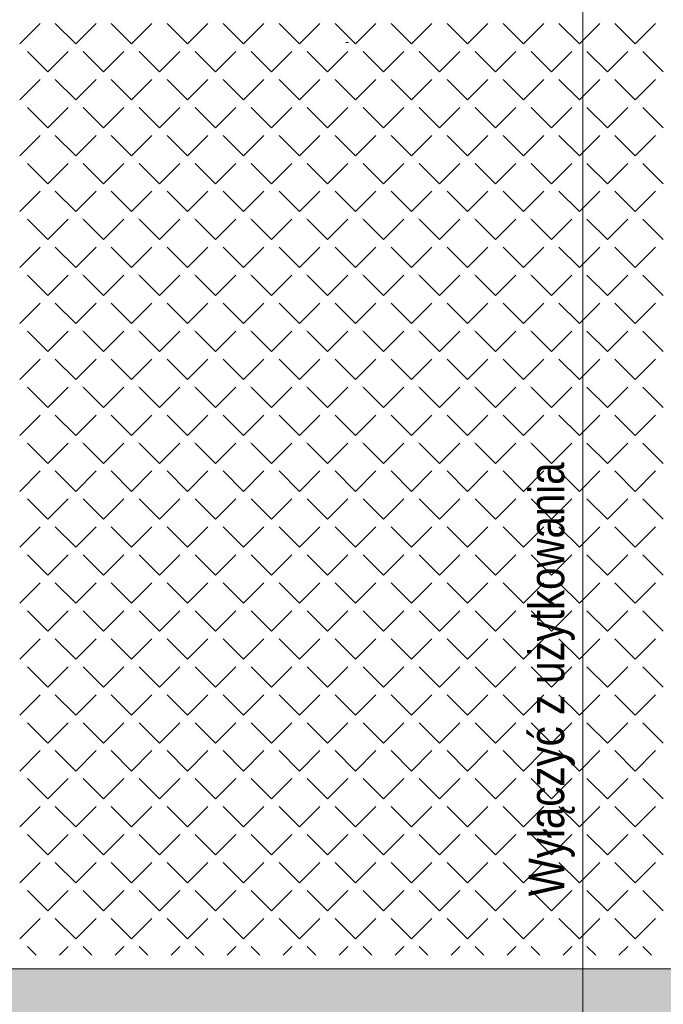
# Model space of a CAD drawing. Header units: millimetres. Extents: x -23540 to 53212, y -37964 to 41185.
# Tile 98 of 203: x -2017 to -1790, y -31238 to -30891. Entities that reach past the tile are written whole.
import ezdxf

# ---------------------------------------------------------------- set-up
doc = ezdxf.new("R2010")
doc.units = ezdxf.units.MM
doc.layers.get('0').update_dxf_attribs({"lineweight": 18})
for name, color, linetype, lineweight in [('MM_KS_OPISY', 7, 'Continuous', 9), ('PG_ŚCIANY_DZIAŁOWE', 3, 'Continuous', 18), ('Przekrojowa', 60, 'Continuous', 18)]:
    doc.layers.add(name, color=color, linetype=linetype, lineweight=lineweight)
doc.styles.add('BIKTS', font='bikromsw.shx', dxfattribs={"width": 0.85})

msp = doc.modelspace()

# ---------------------------------------------------------------- hatches: boundary and pattern name
at = {"layer": 'PG_ŚCIANY_DZIAŁOWE', "true_color": 0x636466, "transparency": 33554610}
h = msp.add_hatch(color=251, dxfattribs=at)
h.dxf.hatch_style = 1
h.paths.add_polyline_path([(-2230.66, -30291.59), (-2225.66, -30291.59), (-2225.66, -30297.09), (-2230.66, -30297.09)])
h.paths.add_polyline_path([(-2237.41, -30196.09), (-2213.91, -30196.09), (-2213.91, -29863.09), (-2173.91, -29863.09), (-2173.91, -29849.09), (-2133.41, -29849.09), (-2133.41, -29791.84), (-2186.41, -29791.84), (-2186.41, -29662.84), (-2237.41, -29662.84)])
h.paths.add_polyline_path([(-2213.91, -30297.09), (-2225.66, -30297.09), (-2225.66, -30291.59), (-2230.66, -30291.59), (-2230.66, -30297.09), (-2237.41, -30297.09), (-2237.41, -31250.84), (-2042.28, -31250.84), (-2042.28, -31290.59), (-2022.41, -31290.59), (-2022.41, -31473.84), (-1737.41, -31473.84), (-1737.41, -31458.84), (-2007.41, -31458.84), (-2007.41, -31250.84), (-1619.41, -31250.84), (-1619.41, -31473.84), (-1580.41, -31473.84), (-1580.41, -31476.84), (-1450.35, -31476.84), (-1411.41, -31476.84), (-1374.48, -31446.84), (-1568.91, -31446.84), (-1568.91, -31225.84), (-2213.91, -31225.84), (-2213.91, -30665.09), (-2032.41, -30665.09), (-2032.41, -30643.59), (-2213.91, -30643.59), (-2213.91, -30461.09), (-2198.91, -30461.09), (-2198.91, -30418.59), (-2213.91, -30418.59)])

# ---------------------------------------------------------------- linework, layer by layer
at = {"color": 251, "linetype": 'Continuous', "lineweight": 20, "true_color": 0x636466}
for p, q in [((-2016.83, -30899.1), (-2009.64, -30891.92)), ((-1997.07, -30899.1), (-2004.25, -30891.92)), ((-1997.07, -30899.1), (-1989.89, -30891.92)), ((-1977.31, -30899.1), (-1984.5, -30891.92)), ((-1977.31, -30899.1), (-1970.13, -30891.92)), ((-1957.56, -30899.1), (-1964.74, -30891.92)), ((-1957.56, -30899.1), (-1950.37, -30891.92)), ((-1937.8, -30899.1), (-1944.98, -30891.92)), ((-1937.8, -30899.1), (-1930.62, -30891.92)), ((-1918.04, -30899.1), (-1925.23, -30891.92)), ((-1918.04, -30899.1), (-1910.86, -30891.92)), ((-1898.29, -30899.1), (-1905.47, -30891.92)), ((-1898.29, -30899.1), (-1891.1, -30891.92)), ((-1878.53, -30899.1), (-1885.71, -30891.92)), ((-1878.53, -30899.1), (-1871.35, -30891.92)), ((-1858.77, -30899.1), (-1865.96, -30891.92)), ((-1858.77, -30899.1), (-1851.59, -30891.92)), ((-1839.02, -30899.1), (-1846.2, -30891.92)), ((-1839.02, -30899.1), (-1831.83, -30891.92)), ((-1819.26, -30899.1), (-1826.45, -30891.92)), ((-1819.26, -30899.1), (-1812.08, -30891.92)), ((-1799.5, -30899.1), (-1806.69, -30891.92)), ((-1799.5, -30899.1), (-1792.32, -30891.92)), ((-2006.95, -30908.98), (-2014.13, -30901.8)), ((-2006.95, -30908.98), (-1999.76, -30901.8)), ((-1987.19, -30908.98), (-1994.38, -30901.8)), ((-1987.19, -30908.98), (-1980.01, -30901.8)), ((-1967.44, -30908.98), (-1974.62, -30901.8)), ((-1967.44, -30908.98), (-1960.25, -30901.8)), ((-1947.68, -30908.98), (-1954.86, -30901.8)), ((-1947.68, -30908.98), (-1940.49, -30901.8)), ((-1927.92, -30908.98), (-1935.11, -30901.8)), ((-1927.92, -30908.98), (-1920.74, -30901.8)), ((-1908.17, -30908.98), (-1915.35, -30901.8)), ((-1908.17, -30908.98), (-1900.98, -30901.8)), ((-1888.41, -30908.98), (-1895.59, -30901.8)), ((-1888.41, -30908.98), (-1881.22, -30901.8)), ((-1868.65, -30908.98), (-1875.84, -30901.8)), ((-1868.65, -30908.98), (-1861.47, -30901.8)), ((-1848.9, -30908.98), (-1856.08, -30901.8)), ((-1848.9, -30908.98), (-1841.71, -30901.8)), ((-1829.14, -30908.98), (-1836.32, -30901.8)), ((-1829.14, -30908.98), (-1821.96, -30901.8)), ((-1809.38, -30908.98), (-1816.57, -30901.8)), ((-1809.38, -30908.98), (-1802.2, -30901.8)), ((-1789.63, -30908.98), (-1796.81, -30901.8)), ((-2016.83, -30918.86), (-2009.64, -30911.68)), ((-1997.07, -30918.86), (-2004.25, -30911.68)), ((-1997.07, -30918.86), (-1989.89, -30911.68)), ((-1977.31, -30918.86), (-1984.5, -30911.68)), ((-1977.31, -30918.86), (-1970.13, -30911.68)), ((-1957.56, -30918.86), (-1964.74, -30911.68)), ((-1957.56, -30918.86), (-1950.37, -30911.68)), ((-1937.8, -30918.86), (-1944.98, -30911.68)), ((-1937.8, -30918.86), (-1930.62, -30911.68)), ((-1918.04, -30918.86), (-1925.23, -30911.68)), ((-1918.04, -30918.86), (-1910.86, -30911.68)), ((-1898.29, -30918.86), (-1905.47, -30911.68)), ((-1898.29, -30918.86), (-1891.1, -30911.68)), ((-1878.53, -30918.86), (-1885.71, -30911.68)), ((-1878.53, -30918.86), (-1871.35, -30911.68)), ((-1858.77, -30918.86), (-1865.96, -30911.68)), ((-1858.77, -30918.86), (-1851.59, -30911.68)), ((-1839.02, -30918.86), (-1846.2, -30911.68)), ((-1839.02, -30918.86), (-1831.83, -30911.68)), ((-1819.26, -30918.86), (-1826.45, -30911.68)), ((-1819.26, -30918.86), (-1812.08, -30911.68)), ((-1799.5, -30918.86), (-1806.69, -30911.68)), ((-1799.5, -30918.86), (-1792.32, -30911.68)), ((-2006.95, -30928.74), (-2014.13, -30921.55)), ((-2006.95, -30928.74), (-1999.76, -30921.55)), ((-1987.19, -30928.74), (-1994.38, -30921.55)), ((-1987.19, -30928.74), (-1980.01, -30921.55)), ((-1967.44, -30928.74), (-1974.62, -30921.55)), ((-1967.44, -30928.74), (-1960.25, -30921.55)), ((-1947.68, -30928.74), (-1954.86, -30921.55)), ((-1947.68, -30928.74), (-1940.49, -30921.55)), ((-1927.92, -30928.74), (-1935.11, -30921.55)), ((-1927.92, -30928.74), (-1920.74, -30921.55)), ((-1908.17, -30928.74), (-1915.35, -30921.55)), ((-1908.17, -30928.74), (-1900.98, -30921.55)), ((-1888.41, -30928.74), (-1895.59, -30921.55)), ((-1888.41, -30928.74), (-1881.22, -30921.55)), ((-1868.65, -30928.74), (-1875.84, -30921.55)), ((-1868.65, -30928.74), (-1861.47, -30921.55)), ((-1848.9, -30928.74), (-1856.08, -30921.55)), ((-1848.9, -30928.74), (-1841.71, -30921.55)), ((-1829.14, -30928.74), (-1836.32, -30921.55)), ((-1829.14, -30928.74), (-1821.96, -30921.55)), ((-1809.38, -30928.74), (-1816.57, -30921.55)), ((-1809.38, -30928.74), (-1802.2, -30921.55)), ((-1789.63, -30928.74), (-1796.81, -30921.55)), ((-2016.83, -30938.62), (-2009.64, -30931.43)), ((-1997.07, -30938.62), (-2004.25, -30931.43)), ((-1997.07, -30938.62), (-1989.89, -30931.43)), ((-1977.31, -30938.62), (-1984.5, -30931.43)), ((-1977.31, -30938.62), (-1970.13, -30931.43)), ((-1957.56, -30938.62), (-1964.74, -30931.43)), ((-1957.56, -30938.62), (-1950.37, -30931.43)), ((-1937.8, -30938.62), (-1944.98, -30931.43)), ((-1937.8, -30938.62), (-1930.62, -30931.43)), ((-1918.04, -30938.62), (-1925.23, -30931.43)), ((-1918.04, -30938.62), (-1910.86, -30931.43)), ((-1898.29, -30938.62), (-1905.47, -30931.43)), ((-1898.29, -30938.62), (-1891.1, -30931.43)), ((-1878.53, -30938.62), (-1885.71, -30931.43)), ((-1878.53, -30938.62), (-1871.35, -30931.43)), ((-1858.77, -30938.62), (-1865.96, -30931.43)), ((-1858.77, -30938.62), (-1851.59, -30931.43)), ((-1839.02, -30938.62), (-1846.2, -30931.43)), ((-1839.02, -30938.62), (-1831.83, -30931.43)), ((-1819.26, -30938.62), (-1826.45, -30931.43)), ((-1819.26, -30938.62), (-1812.08, -30931.43)), ((-1799.5, -30938.62), (-1806.69, -30931.43)), ((-1799.5, -30938.62), (-1792.32, -30931.43)), ((-2006.95, -30948.49), (-2014.13, -30941.31)), ((-2006.95, -30948.49), (-1999.76, -30941.31)), ((-1987.19, -30948.49), (-1994.38, -30941.31)), ((-1987.19, -30948.49), (-1980.01, -30941.31)), ((-1967.44, -30948.49), (-1974.62, -30941.31)), ((-1967.44, -30948.49), (-1960.25, -30941.31)), ((-1947.68, -30948.49), (-1954.86, -30941.31)), ((-1947.68, -30948.49), (-1940.49, -30941.31)), ((-1927.92, -30948.49), (-1935.11, -30941.31)), ((-1927.92, -30948.49), (-1920.74, -30941.31)), ((-1908.17, -30948.49), (-1915.35, -30941.31)), ((-1908.17, -30948.49), (-1900.98, -30941.31)), ((-1888.41, -30948.49), (-1895.59, -30941.31)), ((-1888.41, -30948.49), (-1881.22, -30941.31)), ((-1868.65, -30948.49), (-1875.84, -30941.31)), ((-1868.65, -30948.49), (-1861.47, -30941.31)), ((-1848.9, -30948.49), (-1856.08, -30941.31)), ((-1848.9, -30948.49), (-1841.71, -30941.31)), ((-1829.14, -30948.49), (-1836.32, -30941.31)), ((-1829.14, -30948.49), (-1821.96, -30941.31)), ((-1809.38, -30948.49), (-1816.57, -30941.31)), ((-1809.38, -30948.49), (-1802.2, -30941.31)), ((-1789.63, -30948.49), (-1796.81, -30941.31)), ((-2016.83, -30958.37), (-2009.64, -30951.19)), ((-1997.07, -30958.37), (-2004.25, -30951.19)), ((-1997.07, -30958.37), (-1989.89, -30951.19)), ((-1977.31, -30958.37), (-1984.5, -30951.19)), ((-1977.31, -30958.37), (-1970.13, -30951.19)), ((-1957.56, -30958.37), (-1964.74, -30951.19)), ((-1957.56, -30958.37), (-1950.37, -30951.19)), ((-1937.8, -30958.37), (-1944.98, -30951.19)), ((-1937.8, -30958.37), (-1930.62, -30951.19)), ((-1918.04, -30958.37), (-1925.23, -30951.19)), ((-1918.04, -30958.37), (-1910.86, -30951.19)), ((-1898.29, -30958.37), (-1905.47, -30951.19)), ((-1898.29, -30958.37), (-1891.1, -30951.19)), ((-1878.53, -30958.37), (-1885.71, -30951.19)), ((-1878.53, -30958.37), (-1871.35, -30951.19)), ((-1858.77, -30958.37), (-1865.96, -30951.19)), ((-1858.77, -30958.37), (-1851.59, -30951.19)), ((-1839.02, -30958.37), (-1846.2, -30951.19)), ((-1839.02, -30958.37), (-1831.83, -30951.19)), ((-1819.26, -30958.37), (-1826.45, -30951.19)), ((-1819.26, -30958.37), (-1812.08, -30951.19)), ((-1799.5, -30958.37), (-1806.69, -30951.19)), ((-1799.5, -30958.37), (-1792.32, -30951.19)), ((-2006.95, -30968.25), (-2014.13, -30961.07)), ((-2006.95, -30968.25), (-1999.76, -30961.07)), ((-1987.19, -30968.25), (-1994.38, -30961.07)), ((-1987.19, -30968.25), (-1980.01, -30961.07)), ((-1967.44, -30968.25), (-1974.62, -30961.07)), ((-1967.44, -30968.25), (-1960.25, -30961.07)), ((-1947.68, -30968.25), (-1954.86, -30961.07)), ((-1947.68, -30968.25), (-1940.49, -30961.07)), ((-1927.92, -30968.25), (-1935.11, -30961.07)), ((-1927.92, -30968.25), (-1920.74, -30961.07)), ((-1908.17, -30968.25), (-1915.35, -30961.07)), ((-1908.17, -30968.25), (-1900.98, -30961.07)), ((-1888.41, -30968.25), (-1895.59, -30961.07)), ((-1888.41, -30968.25), (-1881.22, -30961.07)), ((-1868.65, -30968.25), (-1875.84, -30961.07)), ((-1868.65, -30968.25), (-1861.47, -30961.07)), ((-1848.9, -30968.25), (-1856.08, -30961.07)), ((-1848.9, -30968.25), (-1841.71, -30961.07)), ((-1829.14, -30968.25), (-1836.32, -30961.07)), ((-1829.14, -30968.25), (-1821.96, -30961.07)), ((-1809.38, -30968.25), (-1816.57, -30961.07)), ((-1809.38, -30968.25), (-1802.2, -30961.07)), ((-1789.63, -30968.25), (-1796.81, -30961.07)), ((-2016.83, -30978.13), (-2009.64, -30970.94)), ((-1997.07, -30978.13), (-2004.25, -30970.94)), ((-1997.07, -30978.13), (-1989.89, -30970.94)), ((-1977.31, -30978.13), (-1984.5, -30970.94)), ((-1977.31, -30978.13), (-1970.13, -30970.94)), ((-1957.56, -30978.13), (-1964.74, -30970.94)), ((-1957.56, -30978.13), (-1950.37, -30970.94)), ((-1937.8, -30978.13), (-1944.98, -30970.94)), ((-1937.8, -30978.13), (-1930.62, -30970.94)), ((-1918.04, -30978.13), (-1925.23, -30970.94)), ((-1918.04, -30978.13), (-1910.86, -30970.94)), ((-1898.29, -30978.13), (-1905.47, -30970.94)), ((-1898.29, -30978.13), (-1891.1, -30970.94)), ((-1878.53, -30978.13), (-1885.71, -30970.94)), ((-1878.53, -30978.13), (-1871.35, -30970.94)), ((-1858.77, -30978.13), (-1865.96, -30970.94)), ((-1858.77, -30978.13), (-1851.59, -30970.94)), ((-1839.02, -30978.13), (-1846.2, -30970.94)), ((-1839.02, -30978.13), (-1831.83, -30970.94)), ((-1819.26, -30978.13), (-1826.45, -30970.94)), ((-1819.26, -30978.13), (-1812.08, -30970.94)), ((-1799.5, -30978.13), (-1806.69, -30970.94)), ((-1799.5, -30978.13), (-1792.32, -30970.94)), ((-2006.95, -30988.01), (-2014.13, -30980.82)), ((-2006.95, -30988.01), (-1999.76, -30980.82)), ((-1987.19, -30988.01), (-1994.38, -30980.82)), ((-1987.19, -30988.01), (-1980.01, -30980.82)), ((-1967.44, -30988.01), (-1974.62, -30980.82)), ((-1967.44, -30988.01), (-1960.25, -30980.82)), ((-1947.68, -30988.01), (-1954.86, -30980.82)), ((-1947.68, -30988.01), (-1940.49, -30980.82)), ((-1927.92, -30988.01), (-1935.11, -30980.82)), ((-1927.92, -30988.01), (-1920.74, -30980.82)), ((-1908.17, -30988.01), (-1915.35, -30980.82)), ((-1908.17, -30988.01), (-1900.98, -30980.82)), ((-1888.41, -30988.01), (-1895.59, -30980.82)), ((-1888.41, -30988.01), (-1881.22, -30980.82)), ((-1868.65, -30988.01), (-1875.84, -30980.82)), ((-1868.65, -30988.01), (-1861.47, -30980.82)), ((-1848.9, -30988.01), (-1856.08, -30980.82)), ((-1848.9, -30988.01), (-1841.71, -30980.82)), ((-1829.14, -30988.01), (-1836.32, -30980.82)), ((-1829.14, -30988.01), (-1821.96, -30980.82)), ((-1809.38, -30988.01), (-1816.57, -30980.82)), ((-1809.38, -30988.01), (-1802.2, -30980.82)), ((-1789.63, -30988.01), (-1796.81, -30980.82)), ((-2016.83, -30997.89), (-2009.64, -30990.7)), ((-1997.07, -30997.89), (-2004.25, -30990.7)), ((-1997.07, -30997.89), (-1989.89, -30990.7)), ((-1977.31, -30997.89), (-1984.5, -30990.7)), ((-1977.31, -30997.89), (-1970.13, -30990.7)), ((-1957.56, -30997.89), (-1964.74, -30990.7)), ((-1957.56, -30997.89), (-1950.37, -30990.7)), ((-1937.8, -30997.89), (-1944.98, -30990.7)), ((-1937.8, -30997.89), (-1930.62, -30990.7)), ((-1918.04, -30997.89), (-1925.23, -30990.7)), ((-1918.04, -30997.89), (-1910.86, -30990.7)), ((-1898.29, -30997.89), (-1905.47, -30990.7)), ((-1898.29, -30997.89), (-1891.1, -30990.7)), ((-1878.53, -30997.89), (-1885.71, -30990.7)), ((-1878.53, -30997.89), (-1871.35, -30990.7)), ((-1858.77, -30997.89), (-1865.96, -30990.7)), ((-1858.77, -30997.89), (-1851.59, -30990.7)), ((-1839.02, -30997.89), (-1846.2, -30990.7)), ((-1839.02, -30997.89), (-1831.83, -30990.7)), ((-1819.26, -30997.89), (-1826.45, -30990.7)), ((-1819.26, -30997.89), (-1812.08, -30990.7)), ((-1799.5, -30997.89), (-1806.69, -30990.7)), ((-1799.5, -30997.89), (-1792.32, -30990.7)), ((-2006.95, -31007.76), (-2014.13, -31000.58)), ((-2006.95, -31007.76), (-1999.76, -31000.58)), ((-1987.19, -31007.76), (-1994.38, -31000.58)), ((-1987.19, -31007.76), (-1980.01, -31000.58)), ((-1967.44, -31007.76), (-1974.62, -31000.58)), ((-1967.44, -31007.76), (-1960.25, -31000.58)), ((-1947.68, -31007.76), (-1954.86, -31000.58)), ((-1947.68, -31007.76), (-1940.49, -31000.58)), ((-1927.92, -31007.76), (-1935.11, -31000.58)), ((-1927.92, -31007.76), (-1920.74, -31000.58)), ((-1908.17, -31007.76), (-1915.35, -31000.58)), ((-1908.17, -31007.76), (-1900.98, -31000.58)), ((-1888.41, -31007.76), (-1895.59, -31000.58)), ((-1888.41, -31007.76), (-1881.22, -31000.58)), ((-1868.65, -31007.76), (-1875.84, -31000.58)), ((-1868.65, -31007.76), (-1861.47, -31000.58)), ((-1848.9, -31007.76), (-1856.08, -31000.58)), ((-1848.9, -31007.76), (-1841.71, -31000.58)), ((-1829.14, -31007.76), (-1836.32, -31000.58)), ((-1829.14, -31007.76), (-1821.96, -31000.58)), ((-1809.38, -31007.76), (-1816.57, -31000.58)), ((-1809.38, -31007.76), (-1802.2, -31000.58)), ((-1789.63, -31007.76), (-1796.81, -31000.58)), ((-2016.83, -31017.64), (-2009.64, -31010.46)), ((-1997.07, -31017.64), (-2004.25, -31010.46)), ((-1997.07, -31017.64), (-1989.89, -31010.46)), ((-1977.31, -31017.64), (-1984.5, -31010.46)), ((-1977.31, -31017.64), (-1970.13, -31010.46)), ((-1957.56, -31017.64), (-1964.74, -31010.46)), ((-1957.56, -31017.64), (-1950.37, -31010.46)), ((-1937.8, -31017.64), (-1944.98, -31010.46)), ((-1937.8, -31017.64), (-1930.62, -31010.46)), ((-1918.04, -31017.64), (-1925.23, -31010.46)), ((-1918.04, -31017.64), (-1910.86, -31010.46)), ((-1898.29, -31017.64), (-1905.47, -31010.46)), ((-1898.29, -31017.64), (-1891.1, -31010.46)), ((-1878.53, -31017.64), (-1885.71, -31010.46)), ((-1878.53, -31017.64), (-1871.35, -31010.46)), ((-1858.77, -31017.64), (-1865.96, -31010.46)), ((-1858.77, -31017.64), (-1851.59, -31010.46)), ((-1839.02, -31017.64), (-1846.2, -31010.46)), ((-1839.02, -31017.64), (-1831.83, -31010.46)), ((-1819.26, -31017.64), (-1826.45, -31010.46)), ((-1819.26, -31017.64), (-1812.08, -31010.46)), ((-1799.5, -31017.64), (-1806.69, -31010.46)), ((-1799.5, -31017.64), (-1792.32, -31010.46)), ((-2006.95, -31027.52), (-2014.13, -31020.34)), ((-2006.95, -31027.52), (-1999.76, -31020.34)), ((-1987.19, -31027.52), (-1994.38, -31020.34)), ((-1987.19, -31027.52), (-1980.01, -31020.34)), ((-1967.44, -31027.52), (-1974.62, -31020.34)), ((-1967.44, -31027.52), (-1960.25, -31020.34)), ((-1947.68, -31027.52), (-1954.86, -31020.34)), ((-1947.68, -31027.52), (-1940.49, -31020.34)), ((-1927.92, -31027.52), (-1935.11, -31020.34)), ((-1927.92, -31027.52), (-1920.74, -31020.34)), ((-1908.17, -31027.52), (-1915.35, -31020.34)), ((-1908.17, -31027.52), (-1900.98, -31020.34)), ((-1888.41, -31027.52), (-1895.59, -31020.34)), ((-1888.41, -31027.52), (-1881.22, -31020.34)), ((-1868.65, -31027.52), (-1875.84, -31020.34)), ((-1868.65, -31027.52), (-1861.47, -31020.34)), ((-1848.9, -31027.52), (-1856.08, -31020.34)), ((-1848.9, -31027.52), (-1841.71, -31020.34)), ((-1829.14, -31027.52), (-1836.32, -31020.34)), ((-1829.14, -31027.52), (-1821.96, -31020.34)), ((-1809.38, -31027.52), (-1816.57, -31020.34)), ((-1809.38, -31027.52), (-1802.2, -31020.34)), ((-1789.63, -31027.52), (-1796.81, -31020.34)), ((-2016.83, -31037.4), (-2009.64, -31030.21)), ((-1997.07, -31037.4), (-2004.25, -31030.21)), ((-1997.07, -31037.4), (-1989.89, -31030.21)), ((-1977.31, -31037.4), (-1984.5, -31030.21)), ((-1977.31, -31037.4), (-1970.13, -31030.21)), ((-1957.56, -31037.4), (-1964.74, -31030.21)), ((-1957.56, -31037.4), (-1950.37, -31030.21)), ((-1937.8, -31037.4), (-1944.98, -31030.21)), ((-1937.8, -31037.4), (-1930.62, -31030.21)), ((-1918.04, -31037.4), (-1925.23, -31030.21)), ((-1918.04, -31037.4), (-1910.86, -31030.21)), ((-1898.29, -31037.4), (-1905.47, -31030.21)), ((-1898.29, -31037.4), (-1891.1, -31030.21)), ((-1878.53, -31037.4), (-1885.71, -31030.21)), ((-1878.53, -31037.4), (-1871.35, -31030.21)), ((-1858.77, -31037.4), (-1865.96, -31030.21)), ((-1858.77, -31037.4), (-1851.59, -31030.21)), ((-1839.02, -31037.4), (-1846.2, -31030.21)), ((-1839.02, -31037.4), (-1831.83, -31030.21)), ((-1819.26, -31037.4), (-1826.45, -31030.21)), ((-1819.26, -31037.4), (-1812.08, -31030.21)), ((-1799.5, -31037.4), (-1806.69, -31030.21)), ((-1799.5, -31037.4), (-1792.32, -31030.21)), ((-2006.95, -31047.28), (-2014.13, -31040.09)), ((-2006.95, -31047.28), (-1999.76, -31040.09)), ((-1987.19, -31047.28), (-1994.38, -31040.09)), ((-1987.19, -31047.28), (-1980.01, -31040.09)), ((-1967.44, -31047.28), (-1974.62, -31040.09)), ((-1967.44, -31047.28), (-1960.25, -31040.09)), ((-1947.68, -31047.28), (-1954.86, -31040.09)), ((-1947.68, -31047.28), (-1940.49, -31040.09)), ((-1927.92, -31047.28), (-1935.11, -31040.09)), ((-1927.92, -31047.28), (-1920.74, -31040.09)), ((-1908.17, -31047.28), (-1915.35, -31040.09)), ((-1908.17, -31047.28), (-1900.98, -31040.09)), ((-1888.41, -31047.28), (-1895.59, -31040.09)), ((-1888.41, -31047.28), (-1881.22, -31040.09)), ((-1868.65, -31047.28), (-1875.84, -31040.09)), ((-1868.65, -31047.28), (-1861.47, -31040.09)), ((-1848.9, -31047.28), (-1856.08, -31040.09)), ((-1848.9, -31047.28), (-1841.71, -31040.09)), ((-1829.14, -31047.28), (-1836.32, -31040.09)), ((-1829.14, -31047.28), (-1821.96, -31040.09)), ((-1809.38, -31047.28), (-1816.57, -31040.09)), ((-1809.38, -31047.28), (-1802.2, -31040.09)), ((-1789.63, -31047.28), (-1796.81, -31040.09)), ((-2016.83, -31057.16), (-2009.64, -31049.97)), ((-1997.07, -31057.16), (-2004.25, -31049.97)), ((-1997.07, -31057.16), (-1989.89, -31049.97)), ((-1977.31, -31057.16), (-1984.5, -31049.97)), ((-1977.31, -31057.16), (-1970.13, -31049.97)), ((-1957.56, -31057.16), (-1964.74, -31049.97)), ((-1957.56, -31057.16), (-1950.37, -31049.97)), ((-1937.8, -31057.16), (-1944.98, -31049.97)), ((-1937.8, -31057.16), (-1930.62, -31049.97)), ((-1918.04, -31057.16), (-1925.23, -31049.97)), ((-1918.04, -31057.16), (-1910.86, -31049.97)), ((-1898.29, -31057.16), (-1905.47, -31049.97)), ((-1898.29, -31057.16), (-1891.1, -31049.97)), ((-1878.53, -31057.16), (-1885.71, -31049.97)), ((-1878.53, -31057.16), (-1871.35, -31049.97)), ((-1858.77, -31057.16), (-1865.96, -31049.97)), ((-1858.77, -31057.16), (-1851.59, -31049.97)), ((-1839.02, -31057.16), (-1846.2, -31049.97)), ((-1839.02, -31057.16), (-1831.83, -31049.97)), ((-1819.26, -31057.16), (-1826.45, -31049.97)), ((-1819.26, -31057.16), (-1812.08, -31049.97)), ((-1799.5, -31057.16), (-1806.69, -31049.97)), ((-1799.5, -31057.16), (-1792.32, -31049.97)), ((-2006.95, -31067.03), (-2014.13, -31059.85)), ((-2006.95, -31067.03), (-1999.76, -31059.85)), ((-1987.19, -31067.03), (-1994.38, -31059.85)), ((-1987.19, -31067.03), (-1980.01, -31059.85)), ((-1967.44, -31067.03), (-1974.62, -31059.85)), ((-1967.44, -31067.03), (-1960.25, -31059.85)), ((-1947.68, -31067.03), (-1954.86, -31059.85)), ((-1947.68, -31067.03), (-1940.49, -31059.85)), ((-1927.92, -31067.03), (-1935.11, -31059.85)), ((-1927.92, -31067.03), (-1920.74, -31059.85)), ((-1908.17, -31067.03), (-1915.35, -31059.85)), ((-1908.17, -31067.03), (-1900.98, -31059.85)), ((-1888.41, -31067.03), (-1895.59, -31059.85)), ((-1888.41, -31067.03), (-1881.22, -31059.85)), ((-1868.65, -31067.03), (-1875.84, -31059.85)), ((-1868.65, -31067.03), (-1861.47, -31059.85)), ((-1848.9, -31067.03), (-1856.08, -31059.85)), ((-1848.9, -31067.03), (-1841.71, -31059.85)), ((-1829.14, -31067.03), (-1836.32, -31059.85)), ((-1829.14, -31067.03), (-1821.96, -31059.85)), ((-1809.38, -31067.03), (-1816.57, -31059.85)), ((-1809.38, -31067.03), (-1802.2, -31059.85)), ((-1789.63, -31067.03), (-1796.81, -31059.85)), ((-2016.83, -31076.91), (-2009.64, -31069.73)), ((-1997.07, -31076.91), (-2004.25, -31069.73)), ((-1997.07, -31076.91), (-1989.89, -31069.73)), ((-1977.31, -31076.91), (-1984.5, -31069.73)), ((-1977.31, -31076.91), (-1970.13, -31069.73)), ((-1957.56, -31076.91), (-1964.74, -31069.73)), ((-1957.56, -31076.91), (-1950.37, -31069.73)), ((-1937.8, -31076.91), (-1944.98, -31069.73)), ((-1937.8, -31076.91), (-1930.62, -31069.73)), ((-1918.04, -31076.91), (-1925.23, -31069.73)), ((-1918.04, -31076.91), (-1910.86, -31069.73)), ((-1898.29, -31076.91), (-1905.47, -31069.73)), ((-1898.29, -31076.91), (-1891.1, -31069.73)), ((-1878.53, -31076.91), (-1885.71, -31069.73)), ((-1878.53, -31076.91), (-1871.35, -31069.73)), ((-1858.77, -31076.91), (-1865.96, -31069.73)), ((-1858.77, -31076.91), (-1851.59, -31069.73)), ((-1839.02, -31076.91), (-1846.2, -31069.73)), ((-1839.02, -31076.91), (-1831.83, -31069.73)), ((-1819.26, -31076.91), (-1826.45, -31069.73)), ((-1819.26, -31076.91), (-1812.08, -31069.73)), ((-1799.5, -31076.91), (-1806.69, -31069.73)), ((-1799.5, -31076.91), (-1792.32, -31069.73)), ((-2006.95, -31086.79), (-2014.13, -31079.61)), ((-2006.95, -31086.79), (-1999.76, -31079.61)), ((-1987.19, -31086.79), (-1994.38, -31079.61)), ((-1987.19, -31086.79), (-1980.01, -31079.61)), ((-1967.44, -31086.79), (-1974.62, -31079.61)), ((-1967.44, -31086.79), (-1960.25, -31079.61)), ((-1947.68, -31086.79), (-1954.86, -31079.61)), ((-1947.68, -31086.79), (-1940.49, -31079.61)), ((-1927.92, -31086.79), (-1935.11, -31079.61)), ((-1927.92, -31086.79), (-1920.74, -31079.61)), ((-1908.17, -31086.79), (-1915.35, -31079.61)), ((-1908.17, -31086.79), (-1900.98, -31079.61)), ((-1888.41, -31086.79), (-1895.59, -31079.61)), ((-1888.41, -31086.79), (-1881.22, -31079.61)), ((-1868.65, -31086.79), (-1875.84, -31079.61)), ((-1868.65, -31086.79), (-1861.47, -31079.61)), ((-1848.9, -31086.79), (-1856.08, -31079.61)), ((-1848.9, -31086.79), (-1841.71, -31079.61)), ((-1829.14, -31086.79), (-1836.32, -31079.61)), ((-1829.14, -31086.79), (-1821.96, -31079.61)), ((-1809.38, -31086.79), (-1816.57, -31079.61)), ((-1809.38, -31086.79), (-1802.2, -31079.61)), ((-1789.63, -31086.79), (-1796.81, -31079.61)), ((-2016.83, -31096.67), (-2009.64, -31089.48)), ((-1997.07, -31096.67), (-2004.25, -31089.48)), ((-1997.07, -31096.67), (-1989.89, -31089.48)), ((-1977.31, -31096.67), (-1984.5, -31089.48)), ((-1977.31, -31096.67), (-1970.13, -31089.48)), ((-1957.56, -31096.67), (-1964.74, -31089.48)), ((-1957.56, -31096.67), (-1950.37, -31089.48)), ((-1937.8, -31096.67), (-1944.98, -31089.48)), ((-1937.8, -31096.67), (-1930.62, -31089.48)), ((-1918.04, -31096.67), (-1925.23, -31089.48)), ((-1918.04, -31096.67), (-1910.86, -31089.48)), ((-1898.29, -31096.67), (-1905.47, -31089.48)), ((-1898.29, -31096.67), (-1891.1, -31089.48)), ((-1878.53, -31096.67), (-1885.71, -31089.48)), ((-1878.53, -31096.67), (-1871.35, -31089.48)), ((-1858.77, -31096.67), (-1865.96, -31089.48)), ((-1858.77, -31096.67), (-1851.59, -31089.48)), ((-1839.02, -31096.67), (-1846.2, -31089.48)), ((-1839.02, -31096.67), (-1831.83, -31089.48)), ((-1819.26, -31096.67), (-1826.45, -31089.48)), ((-1819.26, -31096.67), (-1812.08, -31089.48)), ((-1799.5, -31096.67), (-1806.69, -31089.48)), ((-1799.5, -31096.67), (-1792.32, -31089.48)), ((-2006.95, -31106.55), (-2014.13, -31099.36)), ((-2006.95, -31106.55), (-1999.76, -31099.36)), ((-1987.19, -31106.55), (-1994.38, -31099.36)), ((-1987.19, -31106.55), (-1980.01, -31099.36)), ((-1967.44, -31106.55), (-1974.62, -31099.36)), ((-1967.44, -31106.55), (-1960.25, -31099.36)), ((-1947.68, -31106.55), (-1954.86, -31099.36)), ((-1947.68, -31106.55), (-1940.49, -31099.36)), ((-1927.92, -31106.55), (-1935.11, -31099.36)), ((-1927.92, -31106.55), (-1920.74, -31099.36)), ((-1908.17, -31106.55), (-1915.35, -31099.36)), ((-1908.17, -31106.55), (-1900.98, -31099.36)), ((-1888.41, -31106.55), (-1895.59, -31099.36)), ((-1888.41, -31106.55), (-1881.22, -31099.36)), ((-1868.65, -31106.55), (-1875.84, -31099.36)), ((-1868.65, -31106.55), (-1861.47, -31099.36)), ((-1848.9, -31106.55), (-1856.08, -31099.36)), ((-1848.9, -31106.55), (-1841.71, -31099.36)), ((-1829.14, -31106.55), (-1836.32, -31099.36)), ((-1829.14, -31106.55), (-1821.96, -31099.36)), ((-1809.38, -31106.55), (-1816.57, -31099.36)), ((-1809.38, -31106.55), (-1802.2, -31099.36)), ((-1789.63, -31106.55), (-1796.81, -31099.36)), ((-2016.83, -31116.42), (-2009.64, -31109.24)), ((-1997.07, -31116.42), (-2004.25, -31109.24)), ((-1997.07, -31116.42), (-1989.89, -31109.24)), ((-1977.31, -31116.42), (-1984.5, -31109.24)), ((-1977.31, -31116.42), (-1970.13, -31109.24)), ((-1957.56, -31116.42), (-1964.74, -31109.24)), ((-1957.56, -31116.42), (-1950.37, -31109.24)), ((-1937.8, -31116.42), (-1944.98, -31109.24)), ((-1937.8, -31116.42), (-1930.62, -31109.24)), ((-1918.04, -31116.42), (-1925.23, -31109.24)), ((-1918.04, -31116.42), (-1910.86, -31109.24)), ((-1898.29, -31116.42), (-1905.47, -31109.24)), ((-1898.29, -31116.42), (-1891.1, -31109.24)), ((-1878.53, -31116.42), (-1885.71, -31109.24)), ((-1878.53, -31116.42), (-1871.35, -31109.24)), ((-1858.77, -31116.42), (-1865.96, -31109.24)), ((-1858.77, -31116.42), (-1851.59, -31109.24)), ((-1839.02, -31116.42), (-1846.2, -31109.24)), ((-1839.02, -31116.42), (-1831.83, -31109.24)), ((-1819.26, -31116.42), (-1826.45, -31109.24)), ((-1819.26, -31116.42), (-1812.08, -31109.24)), ((-1799.5, -31116.42), (-1806.69, -31109.24)), ((-1799.5, -31116.42), (-1792.32, -31109.24)), ((-2006.95, -31126.3), (-2014.13, -31119.12)), ((-2006.95, -31126.3), (-1999.76, -31119.12)), ((-1987.19, -31126.3), (-1994.38, -31119.12)), ((-1987.19, -31126.3), (-1980.01, -31119.12)), ((-1967.44, -31126.3), (-1974.62, -31119.12)), ((-1967.44, -31126.3), (-1960.25, -31119.12)), ((-1947.68, -31126.3), (-1954.86, -31119.12)), ((-1947.68, -31126.3), (-1940.49, -31119.12)), ((-1927.92, -31126.3), (-1935.11, -31119.12)), ((-1927.92, -31126.3), (-1920.74, -31119.12)), ((-1908.17, -31126.3), (-1915.35, -31119.12)), ((-1908.17, -31126.3), (-1900.98, -31119.12)), ((-1888.41, -31126.3), (-1895.59, -31119.12)), ((-1888.41, -31126.3), (-1881.22, -31119.12)), ((-1868.65, -31126.3), (-1875.84, -31119.12)), ((-1868.65, -31126.3), (-1861.47, -31119.12)), ((-1848.9, -31126.3), (-1856.08, -31119.12)), ((-1848.9, -31126.3), (-1841.71, -31119.12)), ((-1829.14, -31126.3), (-1836.32, -31119.12)), ((-1829.14, -31126.3), (-1821.96, -31119.12)), ((-1809.38, -31126.3), (-1816.57, -31119.12)), ((-1809.38, -31126.3), (-1802.2, -31119.12)), ((-1789.63, -31126.3), (-1796.81, -31119.12)), ((-2016.83, -31136.18), (-2009.64, -31129)), ((-1997.07, -31136.18), (-2004.25, -31129)), ((-1997.07, -31136.18), (-1989.89, -31129)), ((-1977.31, -31136.18), (-1984.5, -31129)), ((-1977.31, -31136.18), (-1970.13, -31129)), ((-1957.56, -31136.18), (-1964.74, -31129)), ((-1957.56, -31136.18), (-1950.37, -31129)), ((-1937.8, -31136.18), (-1944.98, -31129)), ((-1937.8, -31136.18), (-1930.62, -31129)), ((-1918.04, -31136.18), (-1925.23, -31129)), ((-1918.04, -31136.18), (-1910.86, -31129)), ((-1898.29, -31136.18), (-1905.47, -31129)), ((-1898.29, -31136.18), (-1891.1, -31129)), ((-1878.53, -31136.18), (-1885.71, -31129)), ((-1878.53, -31136.18), (-1871.35, -31129)), ((-1858.77, -31136.18), (-1865.96, -31129)), ((-1858.77, -31136.18), (-1851.59, -31129)), ((-1839.02, -31136.18), (-1846.2, -31129)), ((-1839.02, -31136.18), (-1831.83, -31129)), ((-1819.26, -31136.18), (-1826.45, -31129)), ((-1819.26, -31136.18), (-1812.08, -31129)), ((-1799.5, -31136.18), (-1806.69, -31129)), ((-1799.5, -31136.18), (-1792.32, -31129)), ((-2006.95, -31146.06), (-2014.13, -31138.88)), ((-2006.95, -31146.06), (-1999.76, -31138.88)), ((-1987.19, -31146.06), (-1994.38, -31138.88)), ((-1987.19, -31146.06), (-1980.01, -31138.88)), ((-1967.44, -31146.06), (-1974.62, -31138.88)), ((-1967.44, -31146.06), (-1960.25, -31138.88)), ((-1947.68, -31146.06), (-1954.86, -31138.88)), ((-1947.68, -31146.06), (-1940.49, -31138.88)), ((-1927.92, -31146.06), (-1935.11, -31138.88)), ((-1927.92, -31146.06), (-1920.74, -31138.88)), ((-1908.17, -31146.06), (-1915.35, -31138.88)), ((-1908.17, -31146.06), (-1900.98, -31138.88)), ((-1888.41, -31146.06), (-1895.59, -31138.88)), ((-1888.41, -31146.06), (-1881.22, -31138.88)), ((-1868.65, -31146.06), (-1875.84, -31138.88)), ((-1868.65, -31146.06), (-1861.47, -31138.88)), ((-1848.9, -31146.06), (-1856.08, -31138.88)), ((-1848.9, -31146.06), (-1841.71, -31138.88)), ((-1829.14, -31146.06), (-1836.32, -31138.88)), ((-1829.14, -31146.06), (-1821.96, -31138.88)), ((-1809.38, -31146.06), (-1816.57, -31138.88)), ((-1809.38, -31146.06), (-1802.2, -31138.88)), ((-1789.63, -31146.06), (-1796.81, -31138.88)), ((-2016.83, -31155.94), (-2009.64, -31148.75)), ((-1997.07, -31155.94), (-2004.25, -31148.75)), ((-1997.07, -31155.94), (-1989.89, -31148.75)), ((-1977.31, -31155.94), (-1984.5, -31148.75)), ((-1977.31, -31155.94), (-1970.13, -31148.75)), ((-1957.56, -31155.94), (-1964.74, -31148.75)), ((-1957.56, -31155.94), (-1950.37, -31148.75)), ((-1937.8, -31155.94), (-1944.98, -31148.75)), ((-1937.8, -31155.94), (-1930.62, -31148.75)), ((-1918.04, -31155.94), (-1925.23, -31148.75)), ((-1918.04, -31155.94), (-1910.86, -31148.75)), ((-1898.29, -31155.94), (-1905.47, -31148.75)), ((-1898.29, -31155.94), (-1891.1, -31148.75)), ((-1878.53, -31155.94), (-1885.71, -31148.75)), ((-1878.53, -31155.94), (-1871.35, -31148.75)), ((-1858.77, -31155.94), (-1865.96, -31148.75)), ((-1858.77, -31155.94), (-1851.59, -31148.75)), ((-1839.02, -31155.94), (-1846.2, -31148.75)), ((-1839.02, -31155.94), (-1831.83, -31148.75)), ((-1819.26, -31155.94), (-1826.45, -31148.75)), ((-1819.26, -31155.94), (-1812.08, -31148.75)), ((-1799.5, -31155.94), (-1806.69, -31148.75)), ((-1799.5, -31155.94), (-1792.32, -31148.75)), ((-2006.95, -31165.82), (-2014.13, -31158.63)), ((-2006.95, -31165.82), (-1999.76, -31158.63)), ((-1987.19, -31165.82), (-1994.38, -31158.63)), ((-1987.19, -31165.82), (-1980.01, -31158.63)), ((-1967.44, -31165.82), (-1974.62, -31158.63)), ((-1967.44, -31165.82), (-1960.25, -31158.63)), ((-1947.68, -31165.82), (-1954.86, -31158.63)), ((-1947.68, -31165.82), (-1940.49, -31158.63)), ((-1927.92, -31165.82), (-1935.11, -31158.63)), ((-1927.92, -31165.82), (-1920.74, -31158.63)), ((-1908.17, -31165.82), (-1915.35, -31158.63)), ((-1908.17, -31165.82), (-1900.98, -31158.63)), ((-1888.41, -31165.82), (-1895.59, -31158.63)), ((-1888.41, -31165.82), (-1881.22, -31158.63)), ((-1868.65, -31165.82), (-1875.84, -31158.63)), ((-1868.65, -31165.82), (-1861.47, -31158.63)), ((-1848.9, -31165.82), (-1856.08, -31158.63)), ((-1848.9, -31165.82), (-1841.71, -31158.63)), ((-1829.14, -31165.82), (-1836.32, -31158.63)), ((-1829.14, -31165.82), (-1821.96, -31158.63)), ((-1809.38, -31165.82), (-1816.57, -31158.63)), ((-1809.38, -31165.82), (-1802.2, -31158.63)), ((-1789.63, -31165.82), (-1796.81, -31158.63)), ((-2016.83, -31175.69), (-2009.64, -31168.51)), ((-1997.07, -31175.69), (-2004.25, -31168.51)), ((-1997.07, -31175.69), (-1989.89, -31168.51)), ((-1977.31, -31175.69), (-1984.5, -31168.51)), ((-1977.31, -31175.69), (-1970.13, -31168.51)), ((-1957.56, -31175.69), (-1964.74, -31168.51)), ((-1957.56, -31175.69), (-1950.37, -31168.51)), ((-1937.8, -31175.69), (-1944.98, -31168.51)), ((-1937.8, -31175.69), (-1930.62, -31168.51)), ((-1918.04, -31175.69), (-1925.23, -31168.51)), ((-1918.04, -31175.69), (-1910.86, -31168.51)), ((-1898.29, -31175.69), (-1905.47, -31168.51)), ((-1898.29, -31175.69), (-1891.1, -31168.51)), ((-1878.53, -31175.69), (-1885.71, -31168.51)), ((-1878.53, -31175.69), (-1871.35, -31168.51)), ((-1858.77, -31175.69), (-1865.96, -31168.51)), ((-1858.77, -31175.69), (-1851.59, -31168.51)), ((-1839.02, -31175.69), (-1846.2, -31168.51)), ((-1839.02, -31175.69), (-1831.83, -31168.51)), ((-1819.26, -31175.69), (-1826.45, -31168.51)), ((-1819.26, -31175.69), (-1812.08, -31168.51)), ((-1799.5, -31175.69), (-1806.69, -31168.51)), ((-1799.5, -31175.69), (-1792.32, -31168.51)), ((-2006.95, -31185.57), (-2014.13, -31178.39)), ((-2006.95, -31185.57), (-1999.76, -31178.39)), ((-1987.19, -31185.57), (-1994.38, -31178.39)), ((-1987.19, -31185.57), (-1980.01, -31178.39)), ((-1967.44, -31185.57), (-1974.62, -31178.39)), ((-1967.44, -31185.57), (-1960.25, -31178.39)), ((-1947.68, -31185.57), (-1954.86, -31178.39)), ((-1947.68, -31185.57), (-1940.49, -31178.39)), ((-1927.92, -31185.57), (-1935.11, -31178.39)), ((-1927.92, -31185.57), (-1920.74, -31178.39)), ((-1908.17, -31185.57), (-1915.35, -31178.39)), ((-1908.17, -31185.57), (-1900.98, -31178.39)), ((-1888.41, -31185.57), (-1895.59, -31178.39)), ((-1888.41, -31185.57), (-1881.22, -31178.39)), ((-1868.65, -31185.57), (-1875.84, -31178.39)), ((-1868.65, -31185.57), (-1861.47, -31178.39)), ((-1848.9, -31185.57), (-1856.08, -31178.39)), ((-1848.9, -31185.57), (-1841.71, -31178.39)), ((-1829.14, -31185.57), (-1836.32, -31178.39)), ((-1829.14, -31185.57), (-1821.96, -31178.39)), ((-1809.38, -31185.57), (-1816.57, -31178.39)), ((-1809.38, -31185.57), (-1802.2, -31178.39)), ((-1789.63, -31185.57), (-1796.81, -31178.39)), ((-2016.83, -31195.45), (-2009.64, -31188.27)), ((-1997.07, -31195.45), (-2004.25, -31188.27)), ((-1997.07, -31195.45), (-1989.89, -31188.27)), ((-1977.31, -31195.45), (-1984.5, -31188.27)), ((-1977.31, -31195.45), (-1970.13, -31188.27)), ((-1957.56, -31195.45), (-1964.74, -31188.27)), ((-1957.56, -31195.45), (-1950.37, -31188.27)), ((-1937.8, -31195.45), (-1944.98, -31188.27)), ((-1937.8, -31195.45), (-1930.62, -31188.27)), ((-1918.04, -31195.45), (-1925.23, -31188.27)), ((-1918.04, -31195.45), (-1910.86, -31188.27)), ((-1898.29, -31195.45), (-1905.47, -31188.27)), ((-1898.29, -31195.45), (-1891.1, -31188.27)), ((-1878.53, -31195.45), (-1885.71, -31188.27)), ((-1878.53, -31195.45), (-1871.35, -31188.27)), ((-1858.77, -31195.45), (-1865.96, -31188.27)), ((-1858.77, -31195.45), (-1851.59, -31188.27)), ((-1839.02, -31195.45), (-1846.2, -31188.27)), ((-1839.02, -31195.45), (-1831.83, -31188.27)), ((-1819.26, -31195.45), (-1826.45, -31188.27)), ((-1819.26, -31195.45), (-1812.08, -31188.27)), ((-1799.5, -31195.45), (-1806.69, -31188.27)), ((-1799.5, -31195.45), (-1792.32, -31188.27)), ((-2006.95, -31205.33), (-2014.13, -31198.15)), ((-2006.95, -31205.33), (-1999.76, -31198.15)), ((-1987.19, -31205.33), (-1994.38, -31198.15)), ((-1987.19, -31205.33), (-1980.01, -31198.15)), ((-1967.44, -31205.33), (-1974.62, -31198.15)), ((-1967.44, -31205.33), (-1960.25, -31198.15)), ((-1947.68, -31205.33), (-1954.86, -31198.15)), ((-1947.68, -31205.33), (-1940.49, -31198.15)), ((-1927.92, -31205.33), (-1935.11, -31198.15)), ((-1927.92, -31205.33), (-1920.74, -31198.15)), ((-1908.17, -31205.33), (-1915.35, -31198.15)), ((-1908.17, -31205.33), (-1900.98, -31198.15)), ((-1888.41, -31205.33), (-1895.59, -31198.15)), ((-1888.41, -31205.33), (-1881.22, -31198.15)), ((-1868.65, -31205.33), (-1875.84, -31198.15)), ((-1868.65, -31205.33), (-1861.47, -31198.15)), ((-1848.9, -31205.33), (-1856.08, -31198.15)), ((-1848.9, -31205.33), (-1841.71, -31198.15)), ((-1829.14, -31205.33), (-1836.32, -31198.15)), ((-1829.14, -31205.33), (-1821.96, -31198.15)), ((-1809.38, -31205.33), (-1816.57, -31198.15)), ((-1809.38, -31205.33), (-1802.2, -31198.15)), ((-1789.63, -31205.33), (-1796.81, -31198.15)), ((-2016.83, -31215.21), (-2009.64, -31208.02)), ((-1997.07, -31215.21), (-2004.25, -31208.02)), ((-1997.07, -31215.21), (-1989.89, -31208.02)), ((-1977.31, -31215.21), (-1984.5, -31208.02)), ((-1977.31, -31215.21), (-1970.13, -31208.02)), ((-1957.56, -31215.21), (-1964.74, -31208.02)), ((-1957.56, -31215.21), (-1950.37, -31208.02)), ((-1937.8, -31215.21), (-1944.98, -31208.02)), ((-1937.8, -31215.21), (-1930.62, -31208.02)), ((-1918.04, -31215.21), (-1925.23, -31208.02)), ((-1918.04, -31215.21), (-1910.86, -31208.02)), ((-1898.29, -31215.21), (-1905.47, -31208.02)), ((-1898.29, -31215.21), (-1891.1, -31208.02)), ((-1878.53, -31215.21), (-1885.71, -31208.02)), ((-1878.53, -31215.21), (-1871.35, -31208.02)), ((-1858.77, -31215.21), (-1865.96, -31208.02)), ((-1858.77, -31215.21), (-1851.59, -31208.02)), ((-1839.02, -31215.21), (-1846.2, -31208.02)), ((-1839.02, -31215.21), (-1831.83, -31208.02)), ((-1819.26, -31215.21), (-1826.45, -31208.02)), ((-1819.26, -31215.21), (-1812.08, -31208.02)), ((-1799.5, -31215.21), (-1806.69, -31208.02)), ((-1799.5, -31215.21), (-1792.32, -31208.02)), ((-2011.07, -31220.97), (-2014.13, -31217.9)), ((-2002.83, -31220.97), (-1999.76, -31217.9)), ((-1991.31, -31220.97), (-1994.38, -31217.9)), ((-1983.07, -31220.97), (-1980.01, -31217.9)), ((-1971.55, -31220.97), (-1974.62, -31217.9)), ((-1963.32, -31220.97), (-1960.25, -31217.9)), ((-1951.8, -31220.97), (-1954.86, -31217.9)), ((-1943.56, -31220.97), (-1940.49, -31217.9)), ((-1932.04, -31220.97), (-1935.11, -31217.9)), ((-1923.8, -31220.97), (-1920.74, -31217.9)), ((-1912.28, -31220.97), (-1915.35, -31217.9)), ((-1904.05, -31220.97), (-1900.98, -31217.9)), ((-1892.53, -31220.97), (-1895.59, -31217.9)), ((-1884.29, -31220.97), (-1881.22, -31217.9)), ((-1872.77, -31220.97), (-1875.84, -31217.9)), ((-1864.54, -31220.97), (-1861.47, -31217.9)), ((-1853.01, -31220.97), (-1856.08, -31217.9)), ((-1844.78, -31220.97), (-1841.71, -31217.9)), ((-1833.26, -31220.97), (-1836.32, -31217.9)), ((-1825.02, -31220.97), (-1821.96, -31217.9)), ((-1813.5, -31220.97), (-1816.57, -31217.9)), ((-1805.27, -31220.97), (-1802.2, -31217.9)), ((-1793.74, -31220.97), (-1796.81, -31217.9))]:
    msp.add_line(p, q, dxfattribs=at)
at = {"layer": 'MM_KS_OPISY'}
msp.add_line((-1900.75, -30898.67), (-1901.71, -30898.67), dxfattribs=at)
at = {"layer": 'PG_ŚCIANY_DZIAŁOWE', "color": 251, "true_color": 0x636466}
msp.add_line((-1568.91, -31225.84), (-2213.91, -31225.84), dxfattribs=at)
at = {"layer": 'Przekrojowa'}
msp.add_line((-1817.98, -31756.81), (-1817.98, -30245.08), dxfattribs=at)

# ---------------------------------------------------------------- texts
at = {"layer": 'Przekrojowa', "color": 1, "style": 'BIKTS', "width": 0.85}
msp.add_text('Wyłączyć z użytkowania', height=12.5, rotation=90, dxfattribs=at).set_placement((-1824.61, -31200.12))

doc.saveas('drawing.dxf')
